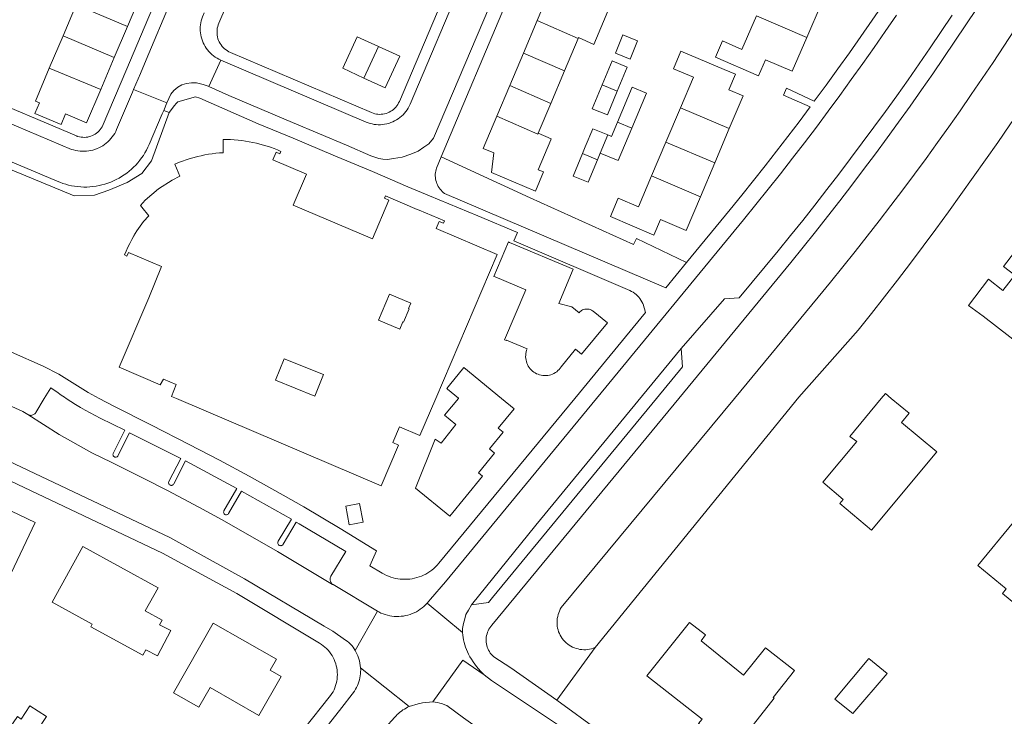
# Model space of a CAD drawing. Header units: metres. Extents: x 89888 to 94270, y 464165 to 468904.
# Tile 174 of 256: x 93018 to 93188, y 466695 to 466816. Entities that reach past the tile are written whole.
import ezdxf

# ---------------------------------------------------------------- set-up
doc = ezdxf.new("R2010")
doc.units = ezdxf.units.M
for name, color, linetype, lineweight in [('B_BEBOUWINGSGRENS_0', 251, 'CONTINUOUS', 13), ('B_TUSSENMUUR_0', 251, 'CONTINUOUS', 13), ('T_CULTUURGRENS_0', 251, 'CONTINUOUS', 13), ('V_WEGGRENS_0', 251, 'CONTINUOUS', 13), ('W_WALBESCHERMING_LIJN_0', 251, 'CONTINUOUS', 13)]:
    doc.layers.add(name, color=color, linetype=linetype, lineweight=lineweight)

msp = doc.modelspace()

# ---------------------------------------------------------------- linework, layer by layer
at = {"layer": 'B_BEBOUWINGSGRENS_0'}
for p, q in [((93036.35, 466814.39), (93038.77, 466820.11)), ((93027.49, 466818.16), (93025.22, 466812.79)), ((93153.93, 466812.5), (93156.44, 466818.27)), ((93107.28, 466815.4), (93104.92, 466809.79)), ((93034.09, 466809.03), (93036.35, 466814.39)), ((93025.22, 466812.79), (93022.84, 466807.16)), ((93112, 466806.7), (93114.35, 466812.3)), ((93123.37, 466808.74), (93124.66, 466811.88)), ((93031.74, 466803.47), (93034.09, 466809.03)), ((93104.92, 466809.79), (93102.55, 466804.18)), ((93121.15, 466803.2), (93122.86, 466807.33)), ((93109.63, 466801.08), (93112, 466806.7)), ((93102.55, 466804.18), (93100.3, 466798.84)), ((93107.45, 466795.9), (93109.63, 466801.08)), ((93132.08, 466800.32), (93129.54, 466794.34)), ((93138.01, 466790.76), (93140.54, 466796.72)), ((93129.54, 466794.34), (93127.07, 466788.51)), ((93117.71, 466791.29), (93118.21, 466792.48)), ((93135.54, 466784.92), (93138.01, 466790.76)), ((93105.56, 466758.59), (93105.46, 466758.33)), ((93074.14, 466731.33), (93074.75, 466728.09)), ((93051.22, 466711.09), (93044.32, 466699.04)), ((93148.14, 466698.24), (93151.8, 466702.89))]:
    msp.add_line(p, q, dxfattribs=at)
for points in [[(93114.52, 466819.2), (93109.73, 466821.22), (93107.28, 466815.4)], [(93114.35, 466812.3), (93114.42, 466812.46), (93117.07, 466811.3), (93119.96, 466818.16), (93114.94, 466820.31), (93114.52, 466819.2)], [(93145.26, 466816.23), (93142.73, 466810.41), (93139.34, 466811.88), (93138.13, 466809.1), (93145.61, 466805.85), (93146.82, 466808.64), (93151.39, 466806.65), (93153.93, 466812.5)], [(93079.82, 466810.93), (93076.13, 466812.62), (93073.62, 466807.15), (93077.29, 466805.45)], [(93124.66, 466811.88), (93122.12, 466812.92), (93120.83, 466809.78), (93123.37, 466808.74)], [(93077.29, 466805.45), (93080.97, 466803.75), (93083.51, 466809.23), (93079.82, 466810.93)], [(93139.62, 466806.96), (93132.15, 466810.12), (93130.85, 466807.07), (93134.32, 466805.61), (93132.08, 466800.32)], [(93022.84, 466807.16), (93020.43, 466801.48), (93021.17, 466801.17), (93020.33, 466799.35), (93024.89, 466797.42), (93025.67, 466799.27), (93028.87, 466797.91), (93029.31, 466797.73), (93031.74, 466803.47)], [(93122.86, 466807.33), (93120.25, 466808.42), (93118.53, 466804.29)], [(93140.54, 466796.72), (93142.93, 466802.36), (93140.46, 466803.41), (93141.61, 466806.11), (93139.62, 466806.96)], [(93118.53, 466804.29), (93116.81, 466800.16), (93119.43, 466799.07), (93121.15, 466803.2)], [(93123.68, 466796.81), (93126.22, 466802.87), (93123.75, 466803.91), (93121.21, 466797.85)], [(93100.3, 466798.84), (93097.96, 466793.27), (93099.81, 466792.5), (93099.39, 466789.09), (93107.01, 466785.89), (93108.4, 466789.21), (93107.45, 466789.6), (93109.63, 466794.77), (93109.7, 466794.95), (93107.45, 466795.9)], [(93119.53, 466795.61), (93116.92, 466796.7), (93115.61, 466793.57), (93115.11, 466792.38)], [(93118.21, 466792.48), (93121.32, 466791.18), (93123.68, 466796.81)], [(93121.21, 466797.85), (93120.16, 466795.35), (93119.53, 466795.61)], [(93080.31, 466734.87), (93083.29, 466741.93), (93082.31, 466742.35), (93083.47, 466745.08), (93086.99, 466743.58), (93089.73, 466750), (93100.35, 466774.93), (93089.8, 466779.42), (93090.32, 466780.65), (93091.05, 466780.34), (93091.23, 466780.74), (93086.85, 466782.6), (93086.53, 466782.73), (93081.05, 466785.06), (93080.88, 466784.66), (93081.62, 466784.34), (93078.76, 466777.61), (93065.06, 466783.43), (93067.34, 466788.82), (93061.55, 466791.28), (93062.11, 466792.61), (93062.74, 466792.35), (93062.91, 466792.75), (93062.33, 466793.01), (93061.74, 466793.25), (93061.14, 466793.48), (93060.54, 466793.68), (93059.93, 466793.87), (93059.31, 466794.03), (93058.69, 466794.18), (93058.06, 466794.31), (93057.43, 466794.44), (93056.79, 466794.56), (93056.15, 466794.66), (93055.51, 466794.73), (93054.86, 466794.79), (93054.21, 466794.83), (93053.57, 466794.85), (93052.92, 466794.85), (93052.91, 466792.52), (93052.28, 466792.49), (93051.64, 466792.43), (93051.01, 466792.36), (93050.38, 466792.27), (93049.75, 466792.16)], [(93049.75, 466792.16), (93049.12, 466792.02), (93048.5, 466791.87), (93047.89, 466791.7), (93047.21, 466791.52), (93046.55, 466791.32), (93045.88, 466791.09), (93045.23, 466790.85), (93044.59, 466790.58), (93045.45, 466788.46), (93044.11, 466787.77), (93041.76, 466786.26), (93039.46, 466784.34), (93038.62, 466783.42), (93038.86, 466783.13), (93040.08, 466781.63), (93039.17, 466780.64), (93038.86, 466780.24), (93038.56, 466779.84), (93038.27, 466779.42), (93037.99, 466779), (93037.73, 466778.58), (93037.67, 466778.49), (93037.62, 466778.4), (93037.56, 466778.31), (93037.51, 466778.22), (93037.46, 466778.13), (93037.1, 466777.49), (93036.77, 466776.83), (93036.45, 466776.17), (93036.14, 466775.5), (93035.86, 466774.83), (93036.27, 466774.65), (93036.53, 466775.27), (93042.29, 466772.82), (93040.05, 466767.39), (93034.96, 466755.41), (93042.05, 466752.34), (93042.63, 466753.33), (93044.8, 466752.43), (93044.02, 466750.36), (93044.86, 466750), (93080.31, 466734.87)], [(93115.11, 466792.38), (93113.49, 466788.5), (93116.08, 466787.41), (93117.71, 466791.29)], [(93127.07, 466788.51), (93124.8, 466783.16), (93121.3, 466784.64), (93119.96, 466781.48), (93127.49, 466778.28), (93128.63, 466780.96), (93133.06, 466779.08), (93135.54, 466784.92)], [(93204.54, 466771.97), (93196.09, 466778.5), (93194.78, 466776.73), (93194.34, 466777.07), (93191.88, 466773.87), (93189.91, 466775.34), (93187.98, 466772.81), (93189.94, 466771.35), (93187.9, 466768.69), (93185.39, 466770.65), (93181.95, 466766.09), (93184.47, 466764.23), (93191.42, 466758.85), (93200.71, 466771.04), (93202.74, 466769.49), (93207.31, 466766.16)], [(93105.46, 466758.33), (93105.38, 466758.05), (93105.33, 466757.78), (93105.3, 466757.5), (93105.29, 466757.21), (93105.31, 466756.93), (93105.36, 466756.65), (93105.42, 466756.38), (93105.51, 466756.11), (93105.62, 466755.85), (93105.75, 466755.6), (93105.91, 466755.36), (93106.08, 466755.14), (93106.27, 466754.93), (93106.48, 466754.74), (93106.7, 466754.57), (93106.94, 466754.41), (93107.19, 466754.28), (93107.45, 466754.17), (93107.71, 466754.08), (93107.99, 466754.01), (93108.27, 466753.97), (93108.55, 466753.95), (93108.83, 466753.96), (93109.11, 466753.98), (93109.39, 466754.03), (93109.66, 466754.11), (93109.93, 466754.21), (93110.18, 466754.33), (93110.43, 466754.47), (93110.66, 466754.63), (93110.88, 466754.81), (93111.08, 466755.01), (93111.26, 466755.22), (93111.43, 466755.45), (93113.94, 466758.5), (93114.96, 466757.66), (93119.43, 466763.08), (93116.99, 466765.08), (93116.83, 466765.19), (93116.66, 466765.29), (93116.48, 466765.37), (93116.3, 466765.43), (93116.1, 466765.46), (93115.91, 466765.48), (93115.71, 466765.47), (93115.52, 466765.44), (93115.33, 466765.39), (93115.15, 466765.31), (93114.97, 466765.22), (93114.81, 466765.11), (93114.66, 466764.98), (93114.53, 466764.84), (93113.27, 466765.87), (93111.02, 466766.42), (93113.53, 466772.36), (93102.51, 466777.02), (93102.34, 466777.09), (93099.81, 466771.11), (93099.99, 466771.03), (93105.31, 466768.78), (93101.65, 466760.12), (93101.94, 466760), (93101.98, 466760.1), (93105.56, 466758.59)], [(93081.74, 466768.07), (93079.83, 466763.57), (93083.51, 466762.01), (93084.04, 466763.26), (93084.14, 466763.22), (93085.12, 466765.51), (93085.01, 466765.55), (93085.42, 466766.51), (93081.74, 466768.07)], [(93063.52, 466756.88), (93062, 466753.15), (93068.81, 466750.39), (93070.32, 466754.12), (93063.52, 466756.88)], [(93101.1, 466750), (93094.59, 466755.34), (93092.08, 466752.28), (93091.62, 466751.72), (93091.78, 466751.59), (93093.67, 466750.03), (93093.64, 466750), (93091.26, 466747.1)], [(93168.57, 466750), (93167.54, 466750.86), (93166.82, 466750), (93161.37, 466743.43), (93162.58, 466742.55), (93156.71, 466735.53), (93160.22, 466732.49), (93159.67, 466731.78), (93165.17, 466727.17), (93176.46, 466740.75)], [(93091.26, 466747.1), (93093.23, 466745.46), (93090.66, 466742.23), (93089.62, 466742.96), (93086.24, 466734.44), (93092.14, 466729.63), (93097.83, 466736.56), (93097.12, 466737.14), (93099.91, 466740.54), (93099.01, 466741.28), (93101.39, 466744.18), (93100.56, 466744.87), (93103.29, 466748.2), (93101.1, 466750)], [(93176.46, 466740.75), (93170.32, 466745.84), (93171.64, 466747.44), (93168.57, 466750)], [(93000, 466727.46), (92998.46, 466724.24), (93000, 466723.5), (93009.19, 466719.1), (93007.62, 466715.8), (93013.07, 466713.19), (93020.4, 466728.5), (93014.87, 466731.15), (93013.8, 466728.91), (93003.13, 466734.01), (93000, 466727.46)], [(93074.75, 466728.09), (93077.14, 466728.55), (93076.53, 466731.78), (93074.14, 466731.33)], [(93201.65, 466719.93), (93195.29, 466725.21), (93194.66, 466724.45), (93189.73, 466728.55), (93183.54, 466721.1)], [(93039.55, 466706.45), (93041.56, 466705.42), (93043.88, 466709.83), (93041.94, 466710.82), (93042.38, 466711.6), (93039.46, 466713.2), (93041.66, 466717.23), (93028.62, 466724.37), (93023.34, 466714.73), (93030.29, 466710.93), (93030.05, 466710.48), (93039.06, 466705.55), (93039.55, 466706.45)], [(93183.54, 466721.1), (93188.47, 466717.01), (93187.83, 466716.24), (93194.19, 466710.96), (93194.48, 466711.3), (93195.37, 466710.56), (93192.89, 466707.58), (93199.63, 466701.98), (93208.65, 466712.83), (93201.02, 466719.18), (93201.65, 466719.93)], [(93044.32, 466699.04), (93048.7, 466696.53), (93050.67, 466699.96), (93059.13, 466695.11), (93062.99, 466701.83), (93061.06, 466702.93), (93062.15, 466704.83), (93051.22, 466711.09)], [(93151.8, 466702.89), (93146.79, 466706.82), (93142.97, 466702.07), (93135.66, 466708.06), (93136.43, 466709.05), (93133.64, 466711.19), (93126.27, 466702), (93135.83, 466694.45), (93135.23, 466693.71), (93141.13, 466688.97), (93148.28, 466698.13), (93148.14, 466698.24)], [(93167.87, 466702.4), (93164.71, 466704.95), (93158.81, 466697.94), (93161.89, 466695.45), (93167.87, 466702.4)], [(93020.81, 466692.56), (93022.35, 466694.91), (93019.49, 466696.79), (93017.97, 466694.5), (93017.33, 466694.93), (93015.09, 466691.65), (93012.6, 466693.34), (93012.33, 466692.94), (93008.78, 466695.36), (93005.93, 466697.3), (93002.48, 466692.24), (93004.68, 466690.73), (93004.2, 466690.03), (93005.01, 466689.48), (93003.75, 466687.63), (93008.29, 466684.53), (93009.79, 466686.73), (93016.69, 466682.02), (93020.67, 466687.86), (93019.85, 466688.42), (93022.08, 466691.69), (93020.81, 466692.56)]]:
    msp.add_lwpolyline(points, dxfattribs=at)
at = {"layer": 'B_TUSSENMUUR_0'}
for p, q in [((93027.49, 466818.16), (93036.35, 466814.39)), ((93107.28, 466815.4), (93114.35, 466812.3)), ((93145.26, 466816.23), (93153.93, 466812.5)), ((93025.22, 466812.79), (93034.09, 466809.03)), ((93077.29, 466805.45), (93079.82, 466810.93)), ((93104.92, 466809.79), (93112, 466806.7)), ((93022.84, 466807.16), (93031.74, 466803.47)), ((93102.55, 466804.18), (93109.63, 466801.08)), ((93118.53, 466804.29), (93121.15, 466803.2)), ((93132.08, 466800.32), (93140.54, 466796.72)), ((93121.21, 466797.85), (93123.68, 466796.81)), ((93118.21, 466792.48), (93119.53, 466795.61)), ((93129.54, 466794.34), (93138.01, 466790.76)), ((93117.71, 466791.29), (93115.11, 466792.38)), ((93127.07, 466788.51), (93135.54, 466784.92))]:
    msp.add_line(p, q, dxfattribs=at)
msp.add_lwpolyline([(93100.3, 466798.84), (93107.39, 466795.75), (93107.45, 466795.9)], dxfattribs=at)
at = {"layer": 'T_CULTUURGRENS_0'}
msp.add_line((93117.3, 466706.87), (93110.71, 466697.77), dxfattribs=at)
msp.add_lwpolyline([(93133.13, 466773.51), (93124.45, 466777.67), (93123.95, 466776.67), (93106.07, 466784.75), (93090.68, 466791.84)], dxfattribs=at)
at = {"layer": 'V_WEGGRENS_0'}
for p, q in [((93090.68, 466791.84), (93104.54, 466824.71)), ((93052.53, 466808.58), (93050.47, 466803.98)), ((93038.6, 466806.27), (93037.43, 466803.48)), ((93037.43, 466803.48), (93043.19, 466801.16)), ((93155.25, 466801.46), (93150.45, 466803.7)), ((93043.19, 466801.16), (93042.64, 466799.86)), ((93042.64, 466799.86), (93043.57, 466799.49)), ((93133.13, 466773.51), (93129.55, 466769.17)), ((93071.95, 466717.77), (93079.67, 466713.15)), ((93079.67, 466713.15), (93075.81, 466706.37)), ((93094.37, 466709.47), (93088.24, 466714.56)), ((93076.73, 466703.38), (93085.14, 466696.69))]:
    msp.add_line(p, q, dxfattribs=at)
for points in [[(93060.95, 466865.44), (93037.38, 466809.65), (93036.27, 466807.05)], [(93052.15, 466811.99), (93052.04, 466812.28), (93051.97, 466812.57), (93051.91, 466812.87), (93051.88, 466813.17), (93051.87, 466813.47), (93051.88, 466813.78), (93051.92, 466814.08), (93051.99, 466814.38), (93052.07, 466814.67), (93052.18, 466814.95), (93054.73, 466820.9), (93071.52, 466860.55), (93071.64, 466860.81), (93071.77, 466861.06), (93071.93, 466861.3), (93072.1, 466861.52), (93072.29, 466861.74), (93072.49, 466861.94), (93072.7, 466862.12), (93072.93, 466862.29), (93073.17, 466862.45), (93073.42, 466862.58), (93073.68, 466862.7)], [(93189.85, 466854.87), (93189.04, 466853.44), (93187.33, 466850.45), (93185.6, 466847.47), (93183.85, 466844.5), (93182.07, 466841.54), (93180.28, 466838.6), (93178.47, 466835.67), (93176.64, 466832.75), (93174.79, 466829.84), (93172.92, 466826.94), (93171.04, 466824.06), (93169.13, 466821.19), (93167.2, 466818.33), (93165.26, 466815.49), (93163.29, 466812.66), (93161.31, 466809.84), (93159.31, 466807.03), (93157.29, 466804.24), (93155.25, 466801.46)], [(93102.85, 466847.2), (93083.43, 466801.41), (93083.3, 466801.16), (93083.16, 466800.91), (93083, 466800.67), (93082.82, 466800.44), (93082.62, 466800.23), (93082.41, 466800.04), (93082.18, 466799.86), (93081.94, 466799.71), (93081.69, 466799.57), (93081.43, 466799.45), (93081.15, 466799.35), (93080.88, 466799.28), (93080.59, 466799.22), (93080.31, 466799.19), (93080.02, 466799.18), (93079.73, 466799.2), (93079.45, 466799.23), (93079.16, 466799.29), (93078.89, 466799.38), (93078.62, 466799.48), (93054.22, 466809.87), (93053.94, 466810), (93053.68, 466810.15), (93053.43, 466810.33), (93053.19, 466810.52), (93052.97, 466810.72), (93052.77, 466810.95), (93052.58, 466811.19), (93052.42, 466811.45), (93052.27, 466811.71), (93052.15, 466811.99)], [(93052.53, 466808.58), (93077.67, 466797.85), (93078.01, 466797.72), (93078.36, 466797.61), (93078.71, 466797.52), (93079.07, 466797.45), (93079.43, 466797.41), (93079.79, 466797.39), (93080.16, 466797.39), (93080.52, 466797.41), (93080.88, 466797.46), (93081.24, 466797.53), (93081.6, 466797.62), (93081.94, 466797.74), (93082.28, 466797.88), (93082.61, 466798.03), (93082.93, 466798.21), (93083.23, 466798.41), (93083.53, 466798.62), (93083.81, 466798.86), (93084.07, 466799.11), (93084.32, 466799.38), (93084.55, 466799.66), (93084.76, 466799.96), (93084.95, 466800.27), (93085.13, 466800.59), (93085.28, 466800.92), (93104.57, 466846.49)], [(93109.85, 466843.39), (93089.35, 466795.07), (93088.53, 466794.1), (93087.68, 466793.47), (93086.67, 466792.83), (93085.42, 466792.29), (93083.91, 466791.77), (93082.43, 466791.51), (93081.37, 466791.36), (93080.59, 466791.41), (93079.86, 466791.53), (93078.52, 466792), (93074.29, 466793.82), (93064.94, 466797.77), (93053.9, 466802.42), (93050.47, 466803.98)], [(93043.96, 466818.91), (93039.61, 466808.64), (93038.6, 466806.27)], [(93099.76, 466705.27), (93099.54, 466705.47), (93099.35, 466705.69), (93099.17, 466705.92), (93099.01, 466706.16), (93098.87, 466706.42), (93098.75, 466706.68), (93098.64, 466706.95), (93098.56, 466707.23), (93098.5, 466707.52), (93098.46, 466707.81), (93098.45, 466708.1), (93098.46, 466708.39), (93098.48, 466708.68), (93098.53, 466708.96), (93098.6, 466709.25), (93098.69, 466709.52), (93098.81, 466709.79), (93098.94, 466710.05), (93099.09, 466710.3), (93099.26, 466710.53), (93099.45, 466710.76), (93101.64, 466713.39), (93131.79, 466750), (93151.16, 466773.53), (93153.31, 466776.18), (93155.43, 466778.84), (93157.55, 466781.51), (93159.64, 466784.2), (93161.72, 466786.9), (93163.77, 466789.62), (93165.82, 466792.35), (93167.84, 466795.09), (93169.84, 466797.85), (93171.83, 466800.62), (93173.8, 466803.4), (93175.75, 466806.19), (93177.68, 466809), (93179.59, 466811.82), (93181.49, 466814.65), (93183.36, 466817.5)], [(93049.62, 466816.74), (93049.36, 466816.06), (93049.24, 466815.73), (93049.15, 466815.39), (93049.07, 466815.04), (93049.02, 466814.69), (93048.98, 466814.34), (93048.97, 466813.98), (93048.98, 466813.63), (93049.01, 466813.28), (93049.06, 466812.92), (93049.14, 466812.58), (93049.23, 466812.23), (93049.35, 466811.9), (93049.48, 466811.57), (93049.64, 466811.25), (93049.81, 466810.94), (93050, 466810.65)], [(93088.24, 466714.56), (93088.83, 466715.22), (93091.42, 466718.25), (93117.56, 466750), (93143, 466780.9), (93145.15, 466783.55), (93147.27, 466786.21), (93149.38, 466788.88), (93151.47, 466791.57), (93153.54, 466794.27), (93155.6, 466796.98), (93157.63, 466799.71), (93159.65, 466802.45), (93161.65, 466805.21), (93163.63, 466807.97), (93165.59, 466810.76), (93167.53, 466813.55), (93169.46, 466816.36)], [(93179.1, 466816.33), (93177.22, 466813.52), (93175.32, 466810.72), (93173.41, 466807.94), (93171.47, 466805.17), (93169.52, 466802.41), (93167.55, 466799.67), (93165.56, 466796.94), (93163.55, 466794.22), (93161.53, 466791.51), (93159.48, 466788.82), (93157.42, 466786.15), (93155.34, 466783.48), (93153.25, 466780.83), (93151.13, 466778.19), (93149, 466775.57), (93142.24, 466767.41), (93139.7, 466767.26), (93132.22, 466758.67)], [(93050, 466810.65), (93050.22, 466810.35), (93050.46, 466810.07), (93050.71, 466809.8), (93050.98, 466809.55), (93051.26, 466809.32), (93051.56, 466809.1), (93051.87, 466808.91), (93052.2, 466808.73), (93052.53, 466808.58)], [(93036.27, 466807.05), (93031.97, 466797), (93031.82, 466796.76), (93031.65, 466796.53), (93031.46, 466796.32), (93031.26, 466796.12), (93031.04, 466795.94), (93030.8, 466795.77), (93030.56, 466795.63), (93030.31, 466795.5), (93030.04, 466795.4), (93029.77, 466795.32), (93029.49, 466795.25), (93029.21, 466795.21), (93028.93, 466795.19), (93028.65, 466795.2), (93028.37, 466795.22), (93028.09, 466795.27), (93027.81, 466795.34), (93027.75, 466795.36), (93027.7, 466795.38), (93027.64, 466795.4), (93027.58, 466795.42), (93027.53, 466795.44), (93009.99, 466802.86)], [(93000, 466804.4), (93026.7, 466793.12), (93027.06, 466793.01), (93027.43, 466792.92), (93027.79, 466792.85), (93028.16, 466792.81), (93028.54, 466792.78), (93028.91, 466792.78), (93029.29, 466792.8), (93029.66, 466792.85), (93030.03, 466792.91), (93030.39, 466793), (93030.75, 466793.11), (93031.1, 466793.24), (93031.44, 466793.39), (93031.78, 466793.56), (93032.1, 466793.75), (93032.41, 466793.96), (93032.71, 466794.19), (93032.99, 466794.44), (93033.26, 466794.7), (93033.51, 466794.97), (93033.74, 466795.27), (93033.96, 466795.57), (93034.16, 466795.89), (93034.34, 466796.22), (93034.5, 466796.56), (93037.23, 466803.03), (93037.43, 466803.48)], [(93050.47, 466803.98), (93050.33, 466804.04), (93049.48, 466804.36), (93048.32, 466804.61), (93047.47, 466804.64), (93046.59, 466804.51), (93045.8, 466804.28), (93045.07, 466803.86), (93044.41, 466803.3), (93043.88, 466802.65), (93043.19, 466801.16)], [(93150.45, 466803.7), (93149.92, 466802.48), (93154.53, 466800.49)], [(93043.57, 466799.49), (93044.54, 466800.73), (93044.8, 466801.06), (93045.1, 466801.35), (93048.15, 466802.19), (93048.87, 466801.99), (93059.01, 466797.55), (93065.08, 466795.04), (93071.98, 466792.12), (93078.78, 466789.26), (93084.9, 466786.65), (93088.65, 466785.1)], [(93154.53, 466800.49), (93152.6, 466797.91), (93150.66, 466795.34), (93148.7, 466792.79), (93146.72, 466790.24), (93144.73, 466787.71), (93142.72, 466785.19), (93140.7, 466782.69), (93133.13, 466773.51)], [(93043.57, 466799.49), (93040.54, 466791.11), (93038.85, 466788.93), (93036.32, 466787.36), (93033.17, 466786.03), (93030.64, 466785.19), (93027.13, 466785.07), (92995.61, 466798.12), (92996.17, 466799.46)], [(93000, 466797.84), (93024.19, 466787.62), (93024.68, 466787.42), (93025.18, 466787.23), (93025.68, 466787.08), (93026.19, 466786.94), (93026.71, 466786.83), (93027.23, 466786.74), (93027.76, 466786.67), (93028.29, 466786.62), (93028.81, 466786.6), (93029.34, 466786.6), (93029.87, 466786.63), (93030.4, 466786.68), (93030.93, 466786.75), (93031.45, 466786.85), (93031.96, 466786.97), (93032.47, 466787.1), (93032.98, 466787.27), (93033.47, 466787.45), (93033.96, 466787.66), (93034.44, 466787.89), (93034.91, 466788.14), (93035.36, 466788.41), (93035.81, 466788.69), (93036.24, 466789), (93036.65, 466789.33), (93037.06, 466789.67), (93037.44, 466790.04), (93037.81, 466790.41), (93038.17, 466790.81), (93038.5, 466791.22), (93038.82, 466791.64), (93039.12, 466792.08), (93039.4, 466792.53), (93039.65, 466792.99), (93039.89, 466793.47), (93040.11, 466793.95), (93042.38, 466799.28), (93042.64, 466799.86)], [(93089.83, 466787.46), (93089.76, 466787.72), (93089.7, 466787.99), (93089.66, 466788.26), (93089.65, 466788.54), (93089.65, 466788.81), (93089.67, 466789.09), (93089.72, 466789.36), (93089.78, 466789.63), (93089.86, 466789.89), (93090.68, 466791.84)], [(93129.55, 466769.17), (93091.26, 466785.49), (93091.04, 466785.66), (93090.83, 466785.84), (93090.64, 466786.04), (93090.47, 466786.25), (93090.31, 466786.47), (93090.16, 466786.7), (93090.03, 466786.95), (93089.92, 466787.2), (93089.83, 466787.46)], [(93088.65, 466785.1), (93097.01, 466781.63), (93103.85, 466778.75), (93103.24, 466777.26), (93123.32, 466768.67), (93123.61, 466768.53), (93123.89, 466768.37), (93124.16, 466768.18), (93124.41, 466767.98), (93124.65, 466767.76), (93124.87, 466767.53), (93125.07, 466767.27), (93125.25, 466767.01), (93125.41, 466766.73), (93125.55, 466766.44), (93125.67, 466766.14), (93125.77, 466765.83), (93125.84, 466765.52)], [(93125.84, 466765.52), (93126.05, 466764.88), (93113.78, 466750), (93090.25, 466721.46), (93089.98, 466721.14), (93089.68, 466720.84), (93089.38, 466720.56), (93089.05, 466720.29), (93088.72, 466720.04), (93088.37, 466719.81), (93088.01, 466719.6), (93087.63, 466719.41), (93087.25, 466719.25), (93086.86, 466719.1), (93086.46, 466718.97), (93086.05, 466718.87), (93085.64, 466718.79), (93085.23, 466718.73), (93084.81, 466718.69), (93084.39, 466718.68), (93083.98, 466718.69), (93083.56, 466718.72), (93083.14, 466718.78)], [(92969.59, 466757.82), (92990.54, 466750), (93000, 466746.47), (93001.31, 466745.98), (93043.73, 466725.91), (93056.62, 466718.77), (93070.4, 466710.57), (93071.9, 466709.71), (93074.13, 466708.15), (93074.42, 466707.95), (93074.7, 466707.72), (93074.96, 466707.48), (93075.2, 466707.23), (93075.42, 466706.96), (93075.63, 466706.67), (93075.81, 466706.37)], [(93078.33, 466721.03), (93079.45, 466723.6), (93073.2, 466727.46), (93066.9, 466731.22), (93063.33, 466733.26), (93057.42, 466736.53), (93052.3, 466739.29), (93047.04, 466742.05), (93040.54, 466745.39), (93034.01, 466748.66), (93031.49, 466750), (93029.55, 466751.03), (93024.47, 466754.22), (93021.8, 466755.61), (93016.33, 466757.99)], [(93132.22, 466758.67), (93107.07, 466728.03), (93095.9, 466714.28)], [(93132.22, 466758.67), (93132.44, 466755.46), (93127.94, 466750)], [(93074.16, 466723.51), (93066.11, 466728.3), (93065.55, 466728.59), (93063.33, 466724.76), (93063.27, 466724.67), (93063.19, 466724.6), (93063.1, 466724.55), (93062.99, 466724.51), (93062.89, 466724.5), (93062.78, 466724.52), (93062.68, 466724.55), (93062.59, 466724.6), (93062.51, 466724.67), (93062.45, 466724.76), (93062.41, 466724.86), (93062.39, 466724.96), (93062.39, 466725.07), (93062.41, 466725.17), (93062.46, 466725.27), (93064.75, 466729.09), (93056.1, 466733.97), (93053.85, 466730.07), (93053.79, 466729.99), (93053.71, 466729.93), (93053.63, 466729.88), (93053.53, 466729.86), (93053.43, 466729.85), (93053.34, 466729.87), (93053.25, 466729.91), (93053.17, 466729.97), (93053.1, 466730.04), (93053.05, 466730.13), (93053.03, 466730.22), (93053.02, 466730.32), (93053.04, 466730.42), (93053.08, 466730.51), (93055.28, 466734.42), (93046.44, 466739.18), (93044.39, 466735.2), (93044.33, 466735.11), (93044.25, 466735.04), (93044.16, 466734.98), (93044.06, 466734.95), (93043.95, 466734.94), (93043.85, 466734.96), (93043.75, 466735), (93043.66, 466735.05), (93043.59, 466735.13), (93043.54, 466735.22), (93043.5, 466735.33), (93043.49, 466735.43), (93043.51, 466735.54), (93043.55, 466735.64), (93045.63, 466739.57), (93036.73, 466744.07), (93034.73, 466740.07), (93034.68, 466739.98), (93034.6, 466739.91), (93034.51, 466739.86), (93034.42, 466739.83), (93034.31, 466739.82), (93034.21, 466739.83), (93034.11, 466739.86), (93034.03, 466739.92), (93033.96, 466739.99), (93033.9, 466740.08), (93033.87, 466740.18), (93033.86, 466740.28), (93033.87, 466740.38), (93033.91, 466740.48), (93035.92, 466744.51), (93031.66, 466746.6), (93030.79, 466747.04), (93029.93, 466747.49), (93029.07, 466747.96), (93028.23, 466748.45), (93027.39, 466748.95), (93026.57, 466749.47), (93025.75, 466750), (93025.47, 466750.19), (93025.2, 466750.37), (93024.92, 466750.56), (93024.65, 466750.76), (93024.37, 466750.95), (93023.09, 466751.86), (93021.96, 466750), (93020.52, 466747.59), (93020.44, 466747.47), (93020.34, 466747.36), (93020.23, 466747.27), (93020.11, 466747.19), (93019.98, 466747.13), (93019.84, 466747.09), (93019.69, 466747.07), (93019.55, 466747.08), (93019.4, 466747.1), (93019.27, 466747.14), (93019.13, 466747.2)], [(93019.13, 466747.2), (93018.26, 466747.72), (93014.45, 466749.44), (93013.19, 466749.88)], [(93127.94, 466750), (93099.54, 466715.51), (93098.88, 466714.67), (93095.9, 466714.28)], [(93019.13, 466747.2), (93024.55, 466743.74), (93030.2, 466740.59), (93033.68, 466738.91), (93039.07, 466736.22), (93043.29, 466734.05), (93048.7, 466731.18), (93052.74, 466728.96), (93062.36, 466723.47), (93071.88, 466717.81), (93071.95, 466717.77)], [(93000.21, 466743.21), (93042.43, 466723.2), (93055.28, 466716.24), (93069.63, 466707.63), (93069.95, 466707.42), (93070.26, 466707.19), (93070.56, 466706.95), (93070.84, 466706.68), (93071.1, 466706.4), (93071.35, 466706.11), (93071.58, 466705.8), (93071.79, 466705.47), (93071.98, 466705.14), (93072.15, 466704.79), (93072.29, 466704.44), (93072.42, 466704.07), (93072.52, 466703.7), (93072.6, 466703.33)], [(93074.16, 466723.51), (93071.58, 466719.22), (93071.52, 466719.08), (93071.47, 466718.94), (93071.45, 466718.79), (93071.44, 466718.64), (93071.46, 466718.49), (93071.49, 466718.35), (93071.55, 466718.21), (93071.62, 466718.08), (93071.72, 466717.96), (93071.82, 466717.86), (93071.95, 466717.77)], [(93083.14, 466718.78), (93082.74, 466718.85), (93082.34, 466718.95), (93081.95, 466719.07), (93081.57, 466719.21), (93081.19, 466719.37), (93080.82, 466719.55), (93080.47, 466719.75), (93078.33, 466721.03)], [(93088.24, 466714.56), (93087.96, 466714.27), (93087.68, 466714), (93087.37, 466713.74), (93087.05, 466713.5), (93086.72, 466713.28), (93086.38, 466713.08), (93086.02, 466712.9), (93085.66, 466712.74), (93085.29, 466712.61), (93084.91, 466712.49), (93084.52, 466712.4), (93084.13, 466712.33), (93083.74, 466712.28), (93083.34, 466712.25), (93082.94, 466712.25), (93082.54, 466712.27), (93082.15, 466712.31), (93081.76, 466712.37), (93081.37, 466712.46), (93080.99, 466712.57), (93080.61, 466712.7), (93080.25, 466712.85), (93079.89, 466713.03), (93079.67, 466713.15)], [(93095.9, 466714.28), (93095.37, 466713.34), (93094.96, 466712.57), (93094.75, 466711.86), (93094.54, 466711.03), (93094.33, 466710.19), (93094.34, 466709.97), (93094.37, 466709.47)], [(93094.37, 466709.47), (93094.41, 466709.04), (93094.46, 466708.61), (93094.54, 466708.18), (93094.63, 466707.76), (93094.74, 466707.34), (93094.88, 466706.92), (93095.03, 466706.52), (93095.21, 466706.12), (93095.4, 466705.73), (93095.65, 466705.28), (93095.91, 466704.84), (93096.2, 466704.41), (93096.49, 466703.99), (93096.81, 466703.58), (93097.14, 466703.19), (93097.48, 466702.8), (93097.84, 466702.43)], [(93075.81, 466706.37), (93076.24, 466705.46), (93076.52, 466704.55), (93076.73, 466703.38)], [(93089.2, 466697.49), (93094.41, 466704.68), (93098.11, 466702.17)], [(93110.71, 466697.77), (93102.71, 466703.34), (93099.76, 466705.27)], [(93072.6, 466703.33), (93072.65, 466702.94), (93072.69, 466702.56), (93072.7, 466702.18), (93072.68, 466701.79), (93072.65, 466701.41), (93072.59, 466701.03), (93072.5, 466700.65), (93072.4, 466700.28), (93072.27, 466699.92), (93072.12, 466699.57), (93071.95, 466699.22), (93071.75, 466698.89), (93071.54, 466698.57), (93071.31, 466698.26), (93067.08, 466692.98)], [(93076.73, 466703.38), (93076.74, 466703.03), (93076.73, 466702.67), (93076.71, 466702.32), (93076.67, 466701.97), (93076.6, 466701.62), (93076.52, 466701.28)], [(93067.29, 466688.65), (93073.06, 466696), (93075.68, 466699.34), (93075.86, 466699.64), (93076.03, 466699.95), (93076.18, 466700.28), (93076.31, 466700.6), (93076.43, 466700.94), (93076.52, 466701.28)], [(93098.11, 466702.17), (93098.05, 466702.22), (93098, 466702.27), (93097.95, 466702.33), (93097.89, 466702.38), (93097.84, 466702.43)], [(93098.11, 466702.17), (93099.36, 466701.15), (93117.87, 466688.8), (93120.79, 466686.52), (93123.7, 466684.22), (93126.59, 466681.9), (93129.48, 466679.57), (93132.34, 466677.22), (93135.19, 466674.85), (93138.03, 466672.46), (93140.85, 466670.06), (93143.66, 466667.64), (93146.46, 466665.2), (93149.24, 466662.74), (93160.9, 466652.93), (93161.11, 466652.69), (93161.33, 466652.46), (93161.57, 466652.24), (93161.81, 466652.04), (93162.07, 466651.85), (93162.34, 466651.67)], [(93085.14, 466696.69), (93084.86, 466696.55), (93084.58, 466696.4), (93084.31, 466696.23), (93084.05, 466696.06), (93083.79, 466695.87)], [(93085.14, 466696.69), (93086.68, 466697.15), (93087.45, 466697.28), (93089.2, 466697.49)], [(93219.72, 466590.06), (93151.96, 466648.55), (93132.22, 466665.55), (93129.87, 466667.56), (93127.5, 466669.56), (93125.12, 466671.54), (93122.72, 466673.5), (93120.32, 466675.45), (93117.89, 466677.37), (93115.46, 466679.28), (93113.01, 466681.17), (93110.54, 466683.05), (93108.07, 466684.91), (93105.57, 466686.75), (93103.07, 466688.57), (93094.54, 466694.73), (93091.67, 466696.81), (93091.28, 466696.98), (93090.87, 466697.12), (93090.46, 466697.25), (93090.04, 466697.35), (93089.62, 466697.44), (93089.2, 466697.49)], [(93165.66, 466652.44), (93150.87, 466665.22), (93147.96, 466667.77), (93145.04, 466670.3), (93142.11, 466672.82), (93139.16, 466675.32), (93136.2, 466677.8), (93133.22, 466680.26), (93130.23, 466682.71), (93127.22, 466685.14), (93124.2, 466687.55), (93121.16, 466689.94), (93118.11, 466692.32), (93110.71, 466697.77)], [(93083.79, 466695.87), (93083.54, 466695.68), (93083.3, 466695.47), (93083.07, 466695.26), (93082.85, 466695.04), (93082.63, 466694.81), (93080.98, 466692.96), (93077.02, 466688.11), (93074.95, 466685.49), (93072.9, 466682.86), (93070.87, 466680.21), (93068.85, 466677.55), (93066.86, 466674.88), (93064.88, 466672.19), (93062.92, 466669.49), (93060.98, 466666.78), (93059.05, 466664.05), (93057.14, 466661.32), (93055.26, 466658.56), (93053.39, 466655.8), (93051.54, 466653.02), (93049.71, 466650.23), (93047.89, 466647.43), (93039.15, 466633.76)]]:
    msp.add_lwpolyline(points, dxfattribs=at)
at = {"layer": 'W_WALBESCHERMING_LIJN_0'}
for points in [[(93201.22, 466815.8), (93199.25, 466812.69), (93197.25, 466809.6), (93195.24, 466806.52), (93193.21, 466803.44), (93191.16, 466800.39), (93189.09, 466797.34), (93187, 466794.31), (93184.9, 466791.29), (93182.77, 466788.28), (93180.63, 466785.28), (93178.47, 466782.3), (93176.29, 466779.33), (93174.1, 466776.38), (93171.88, 466773.43), (93169.65, 466770.5), (93167.41, 466767.59), (93165.14, 466764.68), (93162.86, 466761.8), (93152.54, 466750.22), (93117.3, 466706.87)], [(93117.3, 466706.87), (93116.99, 466706.75), (93116.67, 466706.66), (93116.35, 466706.58), (93116.01, 466706.53), (93115.68, 466706.5), (93115.35, 466706.5), (93115.01, 466706.52), (93114.68, 466706.56), (93114.35, 466706.62), (93114.03, 466706.71), (93113.72, 466706.83), (93113.41, 466706.96), (93113.12, 466707.11), (93112.83, 466707.29), (93112.56, 466707.48), (93112.3, 466707.7), (93112.06, 466707.93), (93111.84, 466708.17), (93111.63, 466708.44), (93111.44, 466708.71), (93111.27, 466709), (93111.13, 466709.3), (93111, 466709.61), (93110.9, 466709.93), (93110.82, 466710.25), (93110.76, 466710.58), (93110.73, 466710.92), (93110.72, 466711.25), (93110.73, 466711.58), (93110.77, 466711.91), (93110.83, 466712.24), (93110.91, 466712.57), (93111.02, 466712.89), (93111.14, 466713.19), (93111.29, 466713.49), (93111.46, 466713.78), (93141.42, 466750), (93155.92, 466767.53), (93158.07, 466770.14), (93160.2, 466772.77), (93162.3, 466775.41), (93164.4, 466778.07), (93166.47, 466780.74), (93168.52, 466783.42), (93170.56, 466786.12), (93172.58, 466788.83), (93174.58, 466791.55), (93176.56, 466794.29), (93178.52, 466797.04), (93180.47, 466799.81), (93182.39, 466802.59), (93184.3, 466805.38), (93186.19, 466808.18), (93188.05, 466811), (93189.9, 466813.83)]]:
    msp.add_lwpolyline(points, dxfattribs=at)

doc.saveas('drawing.dxf')
